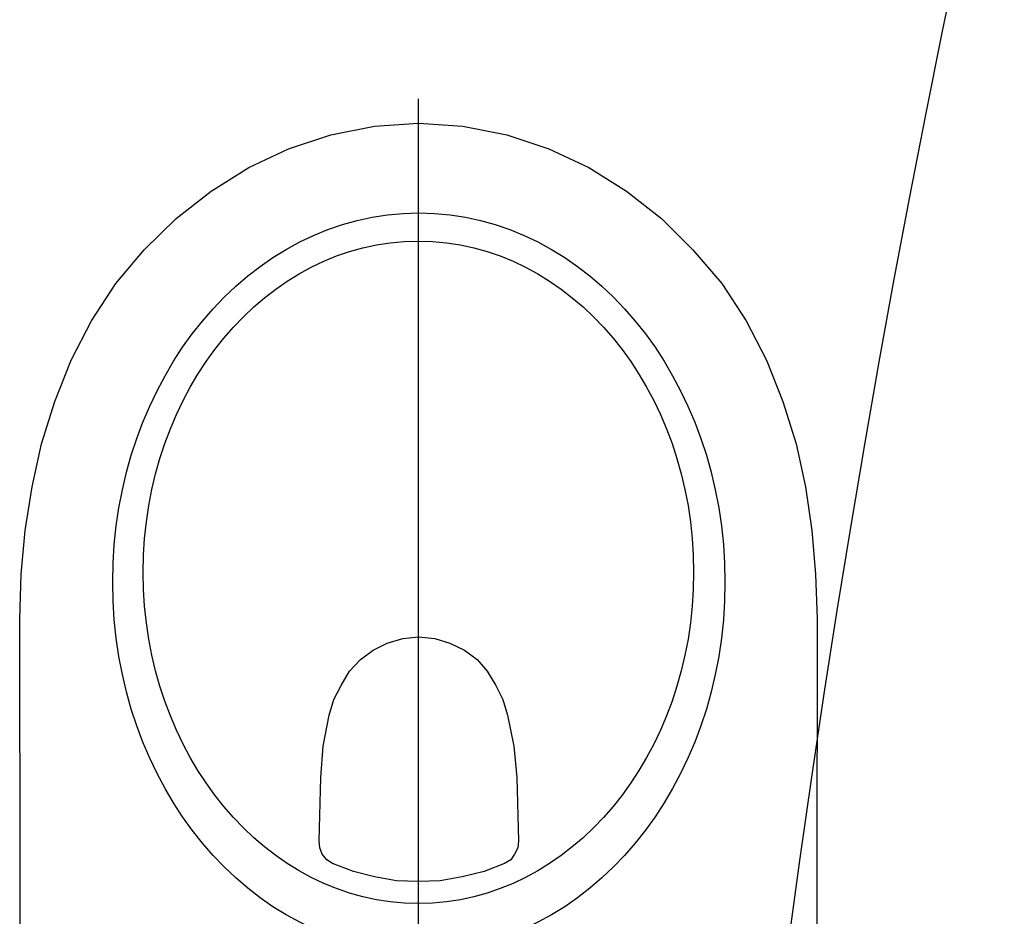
# Model space of a CAD drawing. Header units: millimetres. Extents: x 42924 to 92944, y -369470 to -179866.
# Tile 211 of 256: x 60961 to 61005, y -183970 to -183930. Entities that reach past the tile are written whole.
import ezdxf

# ---------------------------------------------------------------- set-up
doc = ezdxf.new("R2010")
doc.units = ezdxf.units.MM
doc.layers.get('0').update_dxf_attribs({"color": 8})
doc.layers.add('!! 2_wypos-sanitarne', color=8, linetype='Continuous')
doc.layers.add('E_SAP_ZASIĘG', color=150, linetype='Continuous', plot=False)

# ---------------------------------------------------------------- blocks, each defined once
blk = doc.blocks.new('A$C324a30b8')
for points in [[(0, 0.01049), (0, -0.71083)], [(0.17552, 0), (0.17692, -0.11958), (0.17797, -0.23916), (0.17832, -0.47832), (0.17762, -0.49825), (0.17587, -0.51783), (0.17273, -0.53741), (0.16853, -0.55664), (0.16259, -0.57552), (0.15524, -0.59405), (0.14615, -0.61153), (0.13531, -0.62832), (0.12272, -0.64335), (0.10839, -0.65734), (0.09266, -0.66958), (0.07587, -0.68007), (0.05804, -0.68846), (0.03916, -0.69475), (0.01958, -0.6986), (0, -0.7), (-0.01993, -0.6986), (-0.03951, -0.69475), (-0.05839, -0.68846), (-0.07622, -0.68007), (-0.09301, -0.66958), (-0.10874, -0.65734), (-0.12272, -0.64335), (-0.13566, -0.62832), (-0.1465, -0.61153), (-0.15559, -0.59405), (-0.16294, -0.57552), (-0.16888, -0.55664), (-0.17308, -0.53741), (-0.17587, -0.51783), (-0.17762, -0.49825), (-0.17832, -0.47832), (-0.17797, -0.23916), (-0.17727, -0.11958), (-0.17552, 0)], [(-0.17552, 0), (0.17552, 0)], [(-0.07762, -0.24458), (-0.07762, -0.29545)], [(0.07727, -0.24755), (0.07727, -0.293)], [(-0.10385, -0.26993), (-0.0514, -0.26993)], [(0.05104, -0.26993), (0.10244, -0.26993)]]:
    blk.add_lwpolyline(points)
for points in [[(-0.07762, -0.27727), (-0.07483, -0.27692), (-0.07238, -0.27517), (-0.07063, -0.27272), (-0.06993, -0.26993), (-0.07063, -0.26713), (-0.07238, -0.26468), (-0.07483, -0.26294), (-0.07762, -0.26224), (-0.08042, -0.26294), (-0.08287, -0.26468), (-0.08462, -0.26713), (-0.08497, -0.26993), (-0.08462, -0.27272), (-0.08287, -0.27517), (-0.08042, -0.27692)], [(-0.04476, -0.37902), (-0.04441, -0.37588), (-0.04301, -0.37308), (-0.04126, -0.37063), (-0.03846, -0.36888), (-0.02937, -0.36538), (-0.01958, -0.36294), (-0.00979, -0.36119), (0, -0.36084), (0.00979, -0.36119), (0.01958, -0.36294), (0.02902, -0.36538), (0.03846, -0.36888), (0.04091, -0.37063), (0.04301, -0.37308), (0.04405, -0.37588), (0.04441, -0.37902), (0.0437, -0.40734), (0.04266, -0.42133), (0.03986, -0.43531), (0.03776, -0.44231), (0.03461, -0.4486), (0.03077, -0.4549), (0.02587, -0.46014), (0.02028, -0.46434), (0.01399, -0.46748), (0.00699, -0.46958), (0, -0.47028), (-0.00734, -0.46958), (-0.01399, -0.46748), (-0.02063, -0.46434), (-0.02622, -0.46014), (-0.03077, -0.4549), (-0.03461, -0.4486), (-0.03776, -0.44231), (-0.03986, -0.43531), (-0.04266, -0.42133), (-0.04405, -0.40734)]]:
    blk.add_lwpolyline(points, close=True)
blk.add_circle((0.07744, -0.26975), 0.00752)
for centre, major_axis, ratio in [((-0.00018, -0.49476), (0, -0.16504), 0.829441), ((0, -0.49913), (0, -0.14808), 0.831158)]:
    blk.add_ellipse(centre, major_axis=major_axis, ratio=ratio, start_param=0, end_param=6.283185)

msp = doc.modelspace()

# ---------------------------------------------------------------- linework, layer by layer
at = {"layer": 'E_SAP_ZASIĘG'}
msp.add_circle((61589.69013, -184051.49546), 600, dxfattribs=at)

# ---------------------------------------------------------------- block references
at = {"layer": '!! 2_wypos-sanitarne', "xscale": 100, "yscale": 100, "zscale": 100, "rotation": 180}
msp.add_blockref('A$C324a30b8', (60978.45602, -184004.60875), dxfattribs=at)

doc.saveas('drawing.dxf')
